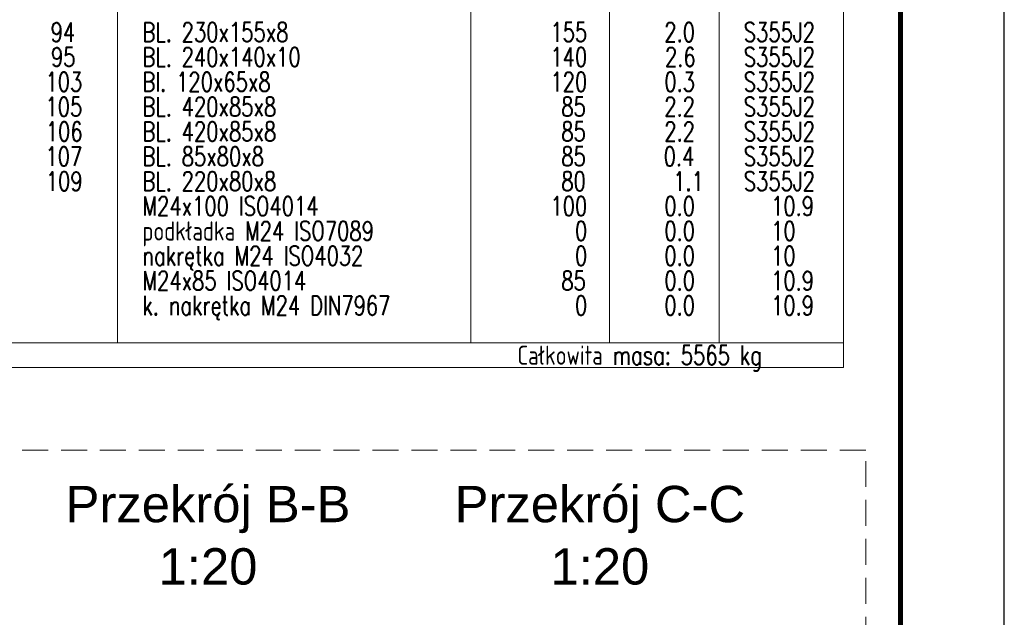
# Model space of a CAD drawing. Header units: millimetres. Extents: x 3528 to 4122, y 12541 to 12988.
# Tile 39 of 47: x 4027 to 4122, y 12753 to 12810. Entities that reach past the tile are written whole.
import ezdxf
from ezdxf.enums import TextEntityAlignment as Align

# ---------------------------------------------------------------- set-up
doc = ezdxf.new("R2010")
doc.units = ezdxf.units.MM
doc.header["$LTSCALE"] = 10
doc.linetypes.add('HIDDEN', pattern=[0.375, 0.25, -0.125])
doc.layers.add('_FORMATKA', color=8, linetype='Continuous', plot=False)
for name, color, linetype, lineweight in [('_RAMKA', 7, 'Continuous', 35), ('PS_DIM', 4, 'Continuous', 13), ('PS_Hidden', 2, 'HIDDEN', 9), ('PS_TEXT', 3, 'Continuous', 18)]:
    doc.layers.add(name, color=color, linetype=linetype, lineweight=lineweight)
doc.styles.add('ARIAL', font='arial.ttf')
doc.styles.add('simplex', font='simplex.shx', dxfattribs={"width": 0.75})

# ---------------------------------------------------------------- blocks, each defined once
blk = doc.blocks.new('Przekrój')
at = {"layer": 'PS_DIM', "style": 'ARIAL', "flags": 4}
for tag, p in [('PRZEKRÓJ', (7.886, 7.75)), ('SKALA', (7.886, 1.75))]:
    blk.add_attdef(tag, text='', height=3.5, dxfattribs=at).set_placement(p, align=Align.MIDDLE_CENTER)

msp = doc.modelspace()

# ---------------------------------------------------------------- linework, layer by layer
at = {"layer": '_FORMATKA', "lineweight": -3}
msp.add_lwpolyline([(3527.638, 12541.219), (4121.638, 12541.219), (4121.638, 12961.219), (3527.638, 12961.219)], close=True, dxfattribs=at)
at = {"layer": '_RAMKA', "lineweight": -3, "const_width": 0.5}
msp.add_lwpolyline([(3557.638, 12551.219), (4111.638, 12551.219), (4111.638, 12951.219), (3557.638, 12951.219)], close=True, dxfattribs=at)
at = {"layer": 'PS_Hidden', "color": 2, "linetype": 'HIDDEN'}
msp.add_lwpolyline([(4108.293, 12768.671), (3981.741, 12768.671), (3981.741, 12675.118), (4108.293, 12675.118)], close=True, dxfattribs=at)
at = {"layer": 'PS_TEXT', "color": 3}
for p, q in [((4036.221, 12922.517), (4036.221, 12778.997)), ((4070.261, 12922.517), (4070.261, 12778.997)), ((4083.601, 12922.517), (4083.601, 12778.997)), ((4094.181, 12922.517), (4094.181, 12778.997)), ((4019.201, 12778.997), (4106.141, 12778.997))]:
    msp.add_line(p, q, dxfattribs=at)
at = {"layer": 'PS_TEXT', "color": 7}
for p, q in [((4106.141, 12776.605), (4106.141, 12922.517)), ((4019.201, 12776.605), (4106.141, 12776.605))]:
    msp.add_line(p, q, dxfattribs=at)

# ---------------------------------------------------------------- block references
at = {"layer": 'PS_DIM'}
ref = msp.add_blockref('Przekrój', (4037.062, 12755.725), dxfattribs=at)
ref.add_attrib('PRZEKRÓJ', 'Przekrój B-B', dxfattribs={"layer": 'PS_TEXT', "height": 3.5, "style": 'ARIAL'}).set_placement((4044.948, 12763.475), align=Align.MIDDLE_CENTER)
ref.add_attrib('SKALA', '1:20', dxfattribs={"layer": 'PS_TEXT', "height": 3.5, "style": 'ARIAL'}).set_placement((4044.948, 12757.475), align=Align.MIDDLE_CENTER)
ref = msp.add_blockref('Przekrój', (4074.802, 12755.725), dxfattribs=at)
ref.add_attrib('PRZEKRÓJ', 'Przekrój C-C', dxfattribs={"layer": 'PS_TEXT', "height": 3.5, "style": 'ARIAL'}).set_placement((4082.687, 12763.475), align=Align.MIDDLE_CENTER)
ref.add_attrib('SKALA', '1:20', dxfattribs={"layer": 'PS_TEXT', "height": 3.5, "style": 'ARIAL'}).set_placement((4082.687, 12757.475), align=Align.MIDDLE_CENTER)

# ---------------------------------------------------------------- texts
at = {"layer": 'PS_TEXT', "color": 4, "style": 'simplex', "width": 0.75}
for s, p in [('94', (4029.781, 12807.977)), ('BL. 230x155x8', (4038.621, 12807.977)), ('155', (4077.915, 12807.977)), ('2.0', (4088.89, 12807.977)), ('S355J2', (4096.547, 12807.977)), ('95', (4029.814, 12805.585)), ('BL. 240x140x10', (4038.621, 12805.585)), ('140', (4077.915, 12805.585)), ('2.6', (4088.955, 12805.585)), ('S355J2', (4096.547, 12805.585)), ('103', (4029.288, 12803.193)), ('Bl. 120x65x8', (4038.621, 12803.193)), ('120', (4077.915, 12803.193)), ('0.3', (4088.89, 12803.193)), ('S355J2', (4096.547, 12803.193)), ('105', (4029.288, 12800.801)), ('BL. 420x85x8', (4038.621, 12800.801)), ('85', (4078.967, 12800.801)), ('2.2', (4088.89, 12800.801)), ('S355J2', (4096.547, 12800.801)), ('106', (4029.321, 12798.409)), ('BL. 420x85x8', (4038.621, 12798.409)), ('85', (4078.967, 12798.409)), ('2.2', (4088.89, 12798.409)), ('S355J2', (4096.547, 12798.409)), ('107', (4029.288, 12796.017)), ('BL. 85x80x8', (4038.621, 12796.017)), ('85', (4078.967, 12796.017)), ('0.4', (4088.824, 12796.017)), ('S355J2', (4096.547, 12796.017)), ('109', (4029.321, 12793.625)), ('BL. 220x80x8', (4038.621, 12793.625)), ('80', (4078.967, 12793.625)), ('1.1', (4089.744, 12793.625)), ('S355J2', (4096.547, 12793.625)), ('M24x100 ISO4014', (4038.621, 12791.233)), ('100', (4077.915, 12791.233)), ('0.0', (4088.89, 12791.233)), (' 10.9', (4098.222, 12791.233)), ('podkładka M24 ISO7089', (4038.621, 12788.841)), ('0', (4080.281, 12788.841)), ('0.0', (4088.89, 12788.841)), ('10', (4099.175, 12788.841)), ('nakrętka M24 ISO4032', (4038.621, 12786.449)), ('0', (4080.281, 12786.449)), ('0.0', (4088.89, 12786.449)), ('10', (4099.175, 12786.449)), ('M24x85 ISO4014', (4038.621, 12784.057)), ('85', (4078.967, 12784.057)), ('0.0', (4088.89, 12784.057)), (' 10.9', (4098.222, 12784.057)), ('k. nakrętka M24 DIN7967', (4038.621, 12781.665)), ('0', (4080.281, 12781.665)), ('0.0', (4088.89, 12781.665)), (' 10.9', (4098.222, 12781.665))]:
    msp.add_text(s, height=1.84, dxfattribs=at).set_placement(p)
at = {"layer": 'PS_TEXT', "color": 1, "style": 'simplex', "width": 0.75}
msp.add_text('Całkowita masa: 5565 kg', height=1.84, dxfattribs=at).set_placement((4074.738, 12776.881))

doc.saveas('drawing.dxf')
